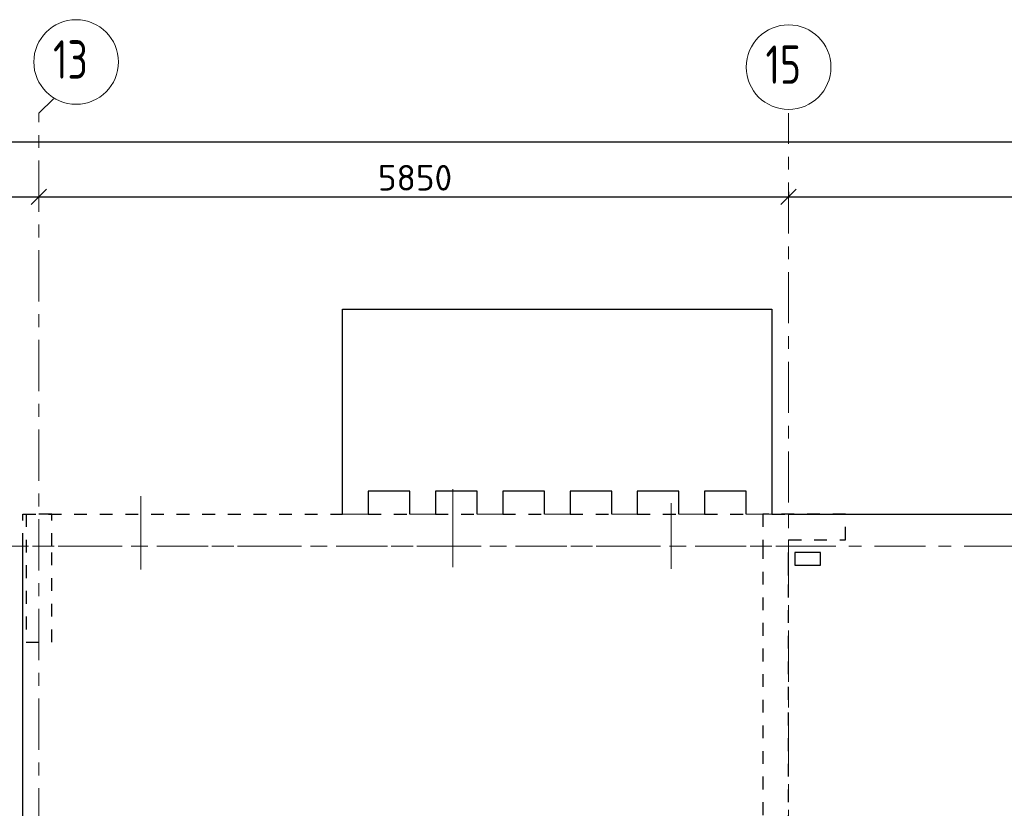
# Model space of a CAD drawing. Header units: metres. Extents: x -38 to 93, y -15 to 21.
# Tile 47 of 195: x 32.7 to 40.38, y 14.35 to 20.51. Entities that reach past the tile are written whole.
import ezdxf

# ---------------------------------------------------------------- set-up
doc = ezdxf.new("R2010")
doc.units = ezdxf.units.M
doc.header["$PDMODE"] = 65
for name, pattern in [('______11', [0.5, 0.4, -0.05, 0, -0.05]), ('______2', [0.0405, 0.03, -0.0105]), ('______3', [0.5, 0.4, -0.1]), ('______5', [1.1, 0.8, -0.1, 0.1, -0.1])]:
    doc.linetypes.add(name, pattern=pattern)
for name, color, linetype, lineweight in [('XR$2$Осевая линия (1)', 7, '______5', 13), ('XR$2$Размерная линия (1)', 7, 'Continuous', 13), ('XR$4$Балка (1)', 7, '______3', 13), ('XR$4$Перекрытие (1)', 7, 'Continuous', 35)]:
    doc.layers.add(name, color=color, linetype=linetype, lineweight=lineweight)
doc.layers.add('XR$6$Стена_ бетон несущ.', color=7, linetype='Continuous', lineweight=70, true_color=0xb4b496)
doc.styles.add('ISOCPEUR', font='txt')
doc.dimstyles.new('DIMSTYLE_3', dxfattribs={"dimtxt": 0.2, "dimasz": 0.2, "dimexe": 0, "dimexo": 0, "dimgap": 0.1, "dimtad": 2, "dimdec": 0, "dimlfac": 1000, "dimrnd": 5, "dimzin": 12, "dimdsep": 46, "dimtxsty": 'ISOCPEUR', "dimblk1": 'ALL_ML_STRICH', "dimblk2": 'ALL_ML_STRICH', "dimsah": 1, "dimcen": 0, "dimclrd": 7, "dimclre": 256, "dimclrt": 7, "dimadec": 0, "dimazin": 0, "dimtfac": 1, "dimtdec": 0, "dimtix": 1, "dimtmove": 2, "dimatfit": 3, "dimfxl": 0, "dimtzin": 0, "dimlwd": 0, "dimlwe": -3, "dimarcsym": 0})
doc.dimstyles.new('DIMSTYLE_5', dxfattribs={"dimtxt": 0.2, "dimasz": 0.2, "dimexe": 0, "dimexo": 0, "dimgap": 0.1, "dimtad": 2, "dimdec": 0, "dimlfac": 1000, "dimrnd": 5, "dimzin": 12, "dimdsep": 46, "dimtxsty": 'ISOCPEUR', "dimblk1": 'ALL_ML_STRICH', "dimblk2": 'ALL_ML_STRICH', "dimsah": 1, "dimcen": 0, "dimclrd": 7, "dimclre": 256, "dimclrt": 7, "dimadec": 0, "dimazin": 0, "dimtfac": 1, "dimtdec": 0, "dimtix": 1, "dimtmove": 2, "dimatfit": 3, "dimfxl": 0, "dimtvp": 1.2, "dimtzin": 0, "dimlwd": 0, "dimlwe": -3, "dimarcsym": 0})

# ---------------------------------------------------------------- blocks, each defined once
blk = doc.blocks.new('ALL_ML_STRICH')
at = {"color": 0, "linetype": 'ByBlock', "lineweight": -2}
for p, q in [((0, -0.5), (0, 0.5)), ((-1, 0), (0.5, 0)), ((-0.3, -0.3), (0.3, 0.3))]:
    blk.add_line(p, q, dxfattribs=at)
blk = doc.blocks.new('*D11')
at = {"layer": 'DEFPOINTS', "color": 7, "linetype": 'Continuous', "lineweight": 13, "transparency": 33554687}
for p in [(0.5, 19.5574), (0.5, 19.3768), (61.6, 17.1197)]:
    blk.add_point(p, dxfattribs=at)
at = {"layer": 'XR$2$Размерная линия (1)', "color": 9, "linetype": 'Continuous', "lineweight": -2, "true_color": 0xc7c7c7, "transparency": 33554687}
for p, q in [((0.5, 19.3568), (0.5, 19.5574)), ((61.6, 17.1397), (61.6, 19.5574))]:
    blk.add_line(p, q, dxfattribs=at)
at = {"layer": 'XR$2$Размерная линия (1)', "color": 7, "linetype": 'Continuous', "lineweight": -2, "transparency": 33554687}
blk.add_line((0.5, 19.5574), (61.6, 19.5574), dxfattribs=at)
at = {"layer": 'XR$2$Размерная линия (1)', "color": 7, "linetype": 'Continuous', "lineweight": 13, "transparency": 33554687, "xscale": 0.2, "yscale": 0.2, "zscale": 0.2, "rotation": 180}
blk.add_blockref('ALL_ML_STRICH', (0.5, 19.5574), dxfattribs=at)
at = {"layer": 'XR$2$Размерная линия (1)', "color": 7, "linetype": 'Continuous', "lineweight": 13, "transparency": 33554687, "xscale": 0.2, "yscale": 0.2, "zscale": 0.2}
blk.add_blockref('ALL_ML_STRICH', (61.6, 19.5574), dxfattribs=at)
at = {"layer": 'XR$2$Размерная линия (1)', "color": 7, "linetype": 'Continuous', "lineweight": 13, "transparency": 33554687, "insert": (31.1, 19.7074), "char_height": 0.2, "width": 1, "attachment_point": 5, "style": 'ISOCPEUR'}
blk.add_mtext('\\A1;{61100}', dxfattribs=at)
blk = doc.blocks.new('*D33')
at = {"layer": 'DEFPOINTS', "color": 7, "linetype": 'Continuous', "lineweight": 13, "transparency": 33554687}
for p in [(32.55, 19.1352), (32.85, 19.1352), (32.55, 19.1261)]:
    blk.add_point(p, dxfattribs=at)
at = {"layer": 'XR$2$Размерная линия (1)', "color": 9, "linetype": 'Continuous', "lineweight": -2, "true_color": 0xc7c7c7, "transparency": 33554687}
for p, q in [((32.55, 19.1261), (32.55, 19.1261)), ((32.85, 19.1261), (32.85, 19.1261))]:
    blk.add_line(p, q, dxfattribs=at)
at = {"layer": 'XR$2$Размерная линия (1)', "color": 7, "linetype": 'Continuous', "lineweight": -2, "transparency": 33554687}
blk.add_line((32.55, 19.1261), (32.85, 19.1261), dxfattribs=at)
at = {"layer": 'XR$2$Размерная линия (1)', "color": 7, "linetype": 'Continuous', "lineweight": 13, "transparency": 33554687, "xscale": 0.2, "yscale": 0.2, "zscale": 0.2, "rotation": 180}
blk.add_blockref('ALL_ML_STRICH', (32.55, 19.1261), dxfattribs=at)
at = {"layer": 'XR$2$Размерная линия (1)', "color": 7, "linetype": 'Continuous', "lineweight": 13, "transparency": 33554687, "xscale": 0.2, "yscale": 0.2, "zscale": 0.2}
blk.add_blockref('ALL_ML_STRICH', (32.85, 19.1261), dxfattribs=at)
at = {"layer": 'XR$2$Размерная линия (1)', "color": 7, "linetype": 'Continuous', "lineweight": 13, "transparency": 33554687, "insert": (32.4139, 19.3782), "char_height": 0.2, "width": 0.6, "attachment_point": 5, "style": 'ISOCPEUR'}
blk.add_mtext('\\A1;{300}', dxfattribs=at)
blk = doc.blocks.new('*D34')
at = {"layer": 'DEFPOINTS', "color": 7, "linetype": 'Continuous', "lineweight": 13, "transparency": 33554687}
for p in [(32.85, 19.1352), (38.7, 19.1856), (32.85, 19.1261)]:
    blk.add_point(p, dxfattribs=at)
at = {"layer": 'XR$2$Размерная линия (1)', "color": 9, "linetype": 'Continuous', "lineweight": -2, "true_color": 0xc7c7c7, "transparency": 33554687}
for p, q in [((38.7, 19.1656), (38.7, 19.1261)), ((32.85, 19.1261), (32.85, 19.1261))]:
    blk.add_line(p, q, dxfattribs=at)
at = {"layer": 'XR$2$Размерная линия (1)', "color": 7, "linetype": 'Continuous', "lineweight": -2, "transparency": 33554687}
blk.add_line((32.85, 19.1261), (38.7, 19.1261), dxfattribs=at)
at = {"layer": 'XR$2$Размерная линия (1)', "color": 7, "linetype": 'Continuous', "lineweight": 13, "transparency": 33554687, "xscale": 0.2, "yscale": 0.2, "zscale": 0.2, "rotation": 180}
blk.add_blockref('ALL_ML_STRICH', (32.85, 19.1261), dxfattribs=at)
at = {"layer": 'XR$2$Размерная линия (1)', "color": 7, "linetype": 'Continuous', "lineweight": 13, "transparency": 33554687, "xscale": 0.2, "yscale": 0.2, "zscale": 0.2}
blk.add_blockref('ALL_ML_STRICH', (38.7, 19.1261), dxfattribs=at)
at = {"layer": 'XR$2$Размерная линия (1)', "color": 7, "linetype": 'Continuous', "lineweight": 13, "transparency": 33554687, "insert": (35.785, 19.2761), "char_height": 0.2, "width": 0.8, "attachment_point": 5, "style": 'ISOCPEUR'}
blk.add_mtext('\\A1;{5850}', dxfattribs=at)
blk = doc.blocks.new('*D35')
at = {"layer": 'DEFPOINTS', "color": 7, "linetype": 'Continuous', "lineweight": 13, "transparency": 33554687}
for p in [(38.7, 19.1856), (38.7, 19.1261), (43.05, 19.1044)]:
    blk.add_point(p, dxfattribs=at)
at = {"layer": 'XR$2$Размерная линия (1)', "color": 9, "linetype": 'Continuous', "lineweight": -2, "true_color": 0xc7c7c7, "transparency": 33554687}
for p, q in [((38.7, 19.1656), (38.7, 19.1261)), ((43.05, 19.1244), (43.05, 19.1261))]:
    blk.add_line(p, q, dxfattribs=at)
at = {"layer": 'XR$2$Размерная линия (1)', "color": 7, "linetype": 'Continuous', "lineweight": -2, "transparency": 33554687}
blk.add_line((38.7, 19.1261), (43.05, 19.1261), dxfattribs=at)
at = {"layer": 'XR$2$Размерная линия (1)', "color": 7, "linetype": 'Continuous', "lineweight": 13, "transparency": 33554687, "xscale": 0.2, "yscale": 0.2, "zscale": 0.2, "rotation": 180}
blk.add_blockref('ALL_ML_STRICH', (38.7, 19.1261), dxfattribs=at)
at = {"layer": 'XR$2$Размерная линия (1)', "color": 7, "linetype": 'Continuous', "lineweight": 13, "transparency": 33554687, "xscale": 0.2, "yscale": 0.2, "zscale": 0.2}
blk.add_blockref('ALL_ML_STRICH', (43.05, 19.1261), dxfattribs=at)
at = {"layer": 'XR$2$Размерная линия (1)', "color": 7, "linetype": 'Continuous', "lineweight": 13, "transparency": 33554687, "insert": (40.875, 19.2761), "char_height": 0.2, "width": 0.8, "attachment_point": 5, "style": 'ISOCPEUR'}
blk.add_mtext('\\A1;{4350}', dxfattribs=at)

msp = doc.modelspace()

# ---------------------------------------------------------------- linework, layer by layer
at = {"color": 52, "linetype": 'Continuous', "lineweight": 13, "transparency": 33554687}
for p, q in [((36.079, 16.8457), (36.079, 16.2357)), ((36.079, 16.8457), (36.079, 16.2357)), ((33.6454, 16.7902), (33.6454, 16.2178)), ((33.6454, 16.7902), (33.6454, 16.2178)), ((37.7851, 16.736), (37.7851, 16.2228)), ((37.7851, 16.736), (37.7851, 16.2228))]:
    msp.add_line(p, q, dxfattribs=at)
at = {"layer": 'XR$2$Осевая линия (1)', "color": 253, "linetype": '______11', "lineweight": 13, "true_color": 0xa0a0a0, "transparency": 33554687}
for p, q in [((32.85, 19.78), (32.9631, 19.8931)), ((32.85, -3.39), (32.85, 19.78)), ((38.7, 8.34), (38.7, 19.78)), ((-2.63, 16.4), (62.6, 16.4))]:
    msp.add_line(p, q, dxfattribs=at)
at = {"layer": 'XR$2$Осевая линия (1)', "color": 7, "linetype": 'Continuous', "lineweight": 13, "transparency": 33554687}
for centre in [(33.1404, 20.1801), (38.7004, 20.1401)]:
    msp.add_circle(centre, 0.3304, dxfattribs=at)
at = {"layer": 'XR$4$Балка (1)', "color": 7, "linetype": '______2', "lineweight": 25, "transparency": 33554687}
for p, q in [((32.725, 16.4002), (32.725, 16.6502)), ((32.725, 16.6502), (35.2199, 16.6502)), ((35.4199, 16.6502), (35.7449, 16.6502)), ((35.9449, 16.6502), (36.2699, 16.6502)), ((36.4699, 16.6502), (36.7949, 16.6502)), ((36.9949, 16.6502), (37.3199, 16.6502)), ((37.5199, 16.6502), (37.8449, 16.6502)), ((38.0449, 16.6502), (38.3699, 16.6502)), ((38.5699, 16.6502), (38.7, 16.6502))]:
    msp.add_line(p, q, dxfattribs=at)
at = {"layer": 'XR$4$Балка (1)', "color": 7, "linetype": '______2', "lineweight": 18, "transparency": 33554687}
for p, q in [((35.2199, 16.6502), (35.4199, 16.6502)), ((35.7449, 16.6502), (35.9449, 16.6502)), ((36.2699, 16.6502), (36.4699, 16.6502)), ((36.7949, 16.6502), (36.9949, 16.6502)), ((37.3199, 16.6502), (37.5199, 16.6502)), ((37.8449, 16.6502), (38.0449, 16.6502)), ((38.3699, 16.6502), (38.5699, 16.6502)), ((38.7, 16.6502), (38.7, 16.6502))]:
    msp.add_line(p, q, dxfattribs=at)
at = {"layer": 'XR$4$Перекрытие (1)', "color": 7, "linetype": 'Continuous', "lineweight": 25, "transparency": 33554687}
for p, q in [((35.2199, 16.8302), (35.2199, 18.2502)), ((35.2199, 18.2502), (38.5699, 18.2502)), ((38.5699, 18.2502), (38.5699, 16.8302)), ((35.2199, 16.6502), (35.2199, 16.8302)), ((35.4199, 16.8302), (35.4199, 16.6502)), ((35.7449, 16.8302), (35.4199, 16.8302)), ((35.7449, 16.6502), (35.7449, 16.8302)), ((36.2699, 16.8302), (35.9449, 16.8302)), ((35.9449, 16.8302), (35.9449, 16.6502)), ((36.2699, 16.6502), (36.2699, 16.8302)), ((36.7949, 16.8302), (36.4699, 16.8302)), ((36.4699, 16.8302), (36.4699, 16.6502)), ((36.7949, 16.6502), (36.7949, 16.8302)), ((36.9949, 16.8302), (36.9949, 16.6502)), ((37.3199, 16.8302), (36.9949, 16.8302)), ((37.3199, 16.6502), (37.3199, 16.8302)), ((37.5199, 16.8302), (37.5199, 16.6502)), ((37.8449, 16.8302), (37.5199, 16.8302)), ((37.8449, 16.6502), (37.8449, 16.8302)), ((38.0449, 16.8302), (38.0449, 16.6502)), ((38.3699, 16.8302), (38.0449, 16.8302)), ((38.3699, 16.6502), (38.3699, 16.8302)), ((38.5699, 16.8302), (38.5699, 16.6502)), ((38.7, 16.6502), (41.0797, 16.6502)), ((32.725, -0.2498), (32.725, 16.4002)), ((38.95, 16.3503), (38.75, 16.3502)), ((38.75, 16.3502), (38.75, 16.2503)), ((38.95, 16.2504), (38.95, 16.3503)), ((38.75, 16.2503), (38.95, 16.2504))]:
    msp.add_line(p, q, dxfattribs=at)
at = {"layer": 'XR$4$Перекрытие (1)', "color": 7, "linetype": '______2', "lineweight": 18, "transparency": 33554687}
for p, q in [((35.4199, 16.6502), (35.2199, 16.6502)), ((35.4199, 16.6502), (35.2199, 16.6502)), ((35.9449, 16.6502), (35.7449, 16.6502)), ((35.9449, 16.6502), (35.7449, 16.6502)), ((36.4699, 16.6502), (36.2699, 16.6502)), ((36.4699, 16.6502), (36.2699, 16.6502)), ((36.9949, 16.6502), (36.7949, 16.6502)), ((36.9949, 16.6502), (36.7949, 16.6502)), ((37.5199, 16.6502), (37.3199, 16.6502)), ((37.5199, 16.6502), (37.3199, 16.6502)), ((38.0449, 16.6502), (37.8449, 16.6502)), ((38.0449, 16.6502), (37.8449, 16.6502)), ((38.5699, 16.6502), (38.3699, 16.6502)), ((38.5699, 16.6502), (38.3699, 16.6502)), ((38.7, 16.6502), (38.7, 16.4002)), ((38.7, 16.4002), (32.725, 16.4002))]:
    msp.add_line(p, q, dxfattribs=at)
at = {"layer": 'XR$6$Стена_ бетон несущ.', "color": 253, "linetype": '______2', "lineweight": -3, "true_color": 0xa0a0a0, "transparency": 33554687}
for p, q in [((32.95, 16.65), (32.75, 16.65)), ((32.75, 16.65), (32.75, 15.65)), ((32.95, 16.4), (32.95, 16.65)), ((38.5, 16.65), (38.5, 16.4)), ((39.145, 16.65), (38.5, 16.65)), ((39.145, 16.45), (39.145, 16.65)), ((38.7, 16.2493), (38.7, 16.45)), ((38.7, 16.45), (39.145, 16.45)), ((32.95, 15.65), (32.95, 16.4)), ((38.5, 16.4), (38.5, 10.6)), ((38.7, 16.1693), (38.7, 16.2493)), ((38.7, 9), (38.7, 16.1693)), ((32.75, 15.65), (32.95, 15.65))]:
    msp.add_line(p, q, dxfattribs=at)

# ---------------------------------------------------------------- texts
at = {"layer": 'XR$2$Осевая линия (1)', "color": 7, "linetype": 'Continuous', "lineweight": 13, "transparency": 33554687, "char_height": 0.3, "width": 0.472281, "attachment_point": 7, "style": 'ISOCPEUR'}
for s, insert in [('\\W0.75;13', (32.9604, 20.0496)), ('\\W0.75;15', (38.5204, 20.0096))]:
    msp.add_mtext(s, dxfattribs=dict(at, insert=insert))

# ---------------------------------------------------------------- dimensions: what is measured, and where the dimension line sits
at = {"layer": 'XR$2$Размерная линия (1)', "color": 7, "linetype": 'Continuous', "lineweight": 13, "transparency": 33554687}
for base, p1, p2, dimstyle, picture, middle in [((61.6, 19.5574), (0.5, 19.3568), (61.6, 17.1397), 'DIMSTYLE_3', '*D11', (31.1, 19.7074)), ((32.85, 19.1261), (32.55, 19.1261), (32.85, 19.1261), 'DIMSTYLE_5', '*D33', (32.4139, 19.3782)), ((38.7, 19.1261), (32.85, 19.1261), (38.7, 19.1656), 'DIMSTYLE_3', '*D34', (35.785, 19.2761)), ((43.05, 19.1261), (38.7, 19.1656), (43.05, 19.1244), 'DIMSTYLE_3', '*D35', (40.875, 19.2761))]:
    dim = msp.add_linear_dim(base=base, p1=p1, p2=p2, dimstyle=dimstyle, override={"dimpost": '<>', "dimclrd": 7, "dimclre": 9, "dimclrt": 7, "dimlwd": 0, "dimlwe": 65533}, dxfattribs=at)
    dim.commit()
    dim.dimension.update_dxf_attribs({"geometry": picture, "text_midpoint": middle, "dimtype": 160})

doc.saveas('drawing.dxf')
